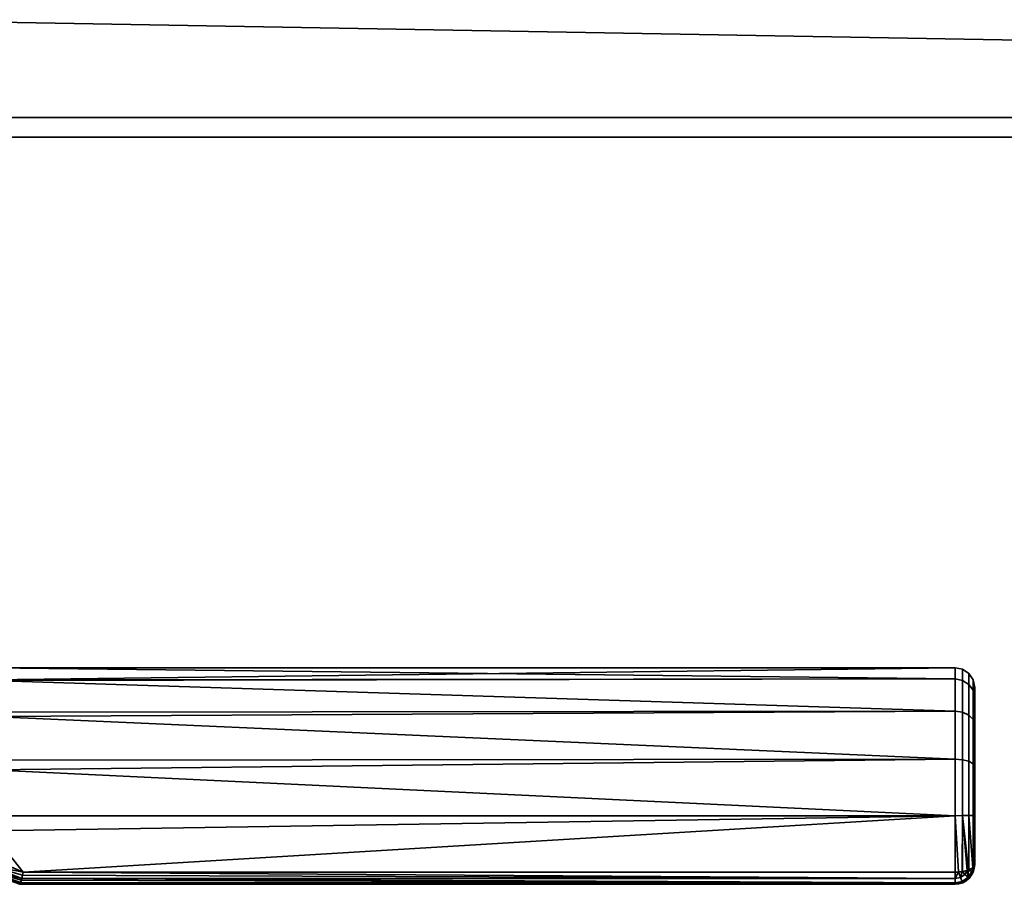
# Model space of a CAD drawing. Header units: millimetres. Extents: x -493 to 6693, y -115 to 145.
# Tile 72 of 256: x -226 to -126, y -115 to -27. Entities that reach past the tile are written whole.
import ezdxf

# ---------------------------------------------------------------- set-up
doc = ezdxf.new("R2010")
doc.units = ezdxf.units.MM
doc.layers.add('151', color=7, linetype='Continuous', true_color=0xffffff)

# ---------------------------------------------------------------- blocks, each defined once
blk = doc.blocks.new('UG_SURFACE_067')
at = {"layer": '151', "color": 252, "linetype": 'Continuous', "lineweight": 35}
for points in [[(322, -37.1), (-322, -37.1), (-322, -26), (-309, -26)], [(322, -39.1, 2030), (322, -26, 2030), (-322, -26, 2030), (-322, -39.1, 2030)], [(322, -37.1), (-309, -26), (309, -26)], [(-322, -39.1, 2), (-322, -37.1), (322, -37.1), (322, -39.1, 2)], [(-322, -39.1, 2), (322, -39.1, 2), (322, -39.1, 2030), (-322, -39.1, 2030)]]:
    blk.add_3dface(points, dxfattribs=at)
blk = doc.blocks.new('UG_SURFACE_074')
at = {"layer": '151', "color": 254, "linetype": 'Continuous', "lineweight": 35}
for points in [[(-131, -94.14, 1098.25), (-229, -94.22, 1098.27), (-229, -93, 1104)], [(-131, -93, 1104), (-229, -93, 1104), (-229, -94.22, 1109.73)], [(-229, -94.22, 1109.73), (-131, -94.14, 1109.75), (-131, -93, 1104)], [(-229, -93, 1104), (-131, -93, 1104), (-131, -94.14, 1098.25)], [(-130.23, -94.28, 1109.69), (-130.23, -93.15, 1104), (-131, -93, 1104), (-131, -94.14, 1109.75)], [(-130.23, -93.15, 1104), (-130.23, -94.28, 1098.31), (-131, -94.14, 1098.25), (-131, -93, 1104)], [(-129.59, -94.69, 1109.52), (-129.59, -93.59, 1104), (-130.23, -93.15, 1104), (-130.23, -94.28, 1109.69)], [(-129.59, -93.59, 1104), (-129.59, -94.69, 1098.48), (-130.23, -94.28, 1098.31), (-130.23, -93.15, 1104)], [(-129.15, -95.28, 1109.27), (-129.15, -94.23, 1104), (-129.59, -93.59, 1104), (-129.59, -94.69, 1109.52)], [(-129.15, -94.23, 1104), (-129.15, -95.28, 1098.73), (-129.59, -94.69, 1098.48), (-129.59, -93.59, 1104)], [(-229, -94.3, 1097.9), (-131, -94.14, 1098.25), (-131, -97.4, 1093.38)], [(-131, -94.14, 1109.75), (-229, -94.22, 1109.73), (-229, -94.3, 1110.1)], [(-229, -94.3, 1110.1), (-131, -97.4, 1114.62), (-131, -94.14, 1109.75)], [(-229, -94.3, 1097.9), (-229, -94.22, 1098.27), (-131, -94.14, 1098.25)], [(-131, -97.4, 1093.38), (-229, -97.52, 1093.47), (-229, -94.3, 1097.9)], [(-229, -94.3, 1110.1), (-229, -97.52, 1114.53), (-131, -97.4, 1114.62)], [(-130.23, -97.51, 1114.51), (-130.23, -94.28, 1109.69), (-131, -94.14, 1109.75), (-131, -97.4, 1114.62)], [(-130.23, -94.28, 1098.31), (-130.23, -97.51, 1093.49), (-131, -97.4, 1093.38), (-131, -94.14, 1098.25)], [(-129.59, -97.82, 1114.2), (-129.59, -94.69, 1109.52), (-130.23, -94.28, 1109.69), (-130.23, -97.51, 1114.51)], [(-129.59, -94.69, 1098.48), (-129.59, -97.82, 1093.8), (-130.23, -97.51, 1093.49), (-130.23, -94.28, 1098.31)], [(-129.15, -98.27, 1113.74), (-129.15, -95.28, 1109.27), (-129.59, -94.69, 1109.52), (-129.59, -97.82, 1114.2)], [(-129.15, -95.28, 1098.73), (-129.15, -98.27, 1094.26), (-129.59, -97.82, 1093.8), (-129.59, -94.69, 1098.48)], [(-129, -95.99, 1108.98), (-129, -95, 1104), (-129.15, -94.23, 1104), (-129.15, -95.28, 1109.27)], [(-129, -95, 1104), (-129, -95.99, 1099.02), (-129.15, -95.28, 1098.73), (-129.15, -94.23, 1104)], [(-129, -98.82, 1113.2), (-129, -98.82, 1094.8), (-129, -95.99, 1099.02), (-129, -95, 1104)], [(-129, -95, 1104), (-129, -95.99, 1108.98), (-129, -98.82, 1113.2)], [(-129, -98.82, 1113.2), (-129, -95.99, 1108.98), (-129.15, -95.28, 1109.27), (-129.15, -98.27, 1113.74)], [(-129, -95.99, 1099.02), (-129, -98.82, 1094.8), (-129.15, -98.27, 1094.26), (-129.15, -95.28, 1098.73)], [(-229, -97.96, 1092.85), (-131, -97.4, 1093.38), (-131, -102.28, 1090.13)], [(-131, -102.28, 1117.87), (-131, -97.4, 1114.62), (-229, -97.96, 1115.15)], [(-131, -97.4, 1114.62), (-229, -97.52, 1114.53), (-229, -97.96, 1115.15)], [(-229, -97.96, 1092.85), (-229, -97.52, 1093.47), (-131, -97.4, 1093.38)], [(-131, -102.28, 1090.13), (-229, -102.38, 1090.31), (-229, -97.96, 1092.85)], [(-229, -97.96, 1115.15), (-229, -102.38, 1117.69), (-131, -102.28, 1117.87)], [(-130.23, -102.34, 1117.72), (-130.23, -97.51, 1114.51), (-131, -97.4, 1114.62), (-131, -102.28, 1117.87)], [(-130.23, -97.51, 1093.49), (-130.23, -102.34, 1090.28), (-131, -102.28, 1090.13), (-131, -97.4, 1093.38)], [(-129.59, -102.5, 1117.32), (-129.59, -97.82, 1114.2), (-130.23, -97.51, 1114.51), (-130.23, -102.34, 1117.72)], [(-129.59, -97.82, 1093.8), (-129.59, -102.5, 1090.68), (-130.23, -102.34, 1090.28), (-130.23, -97.51, 1093.49)], [(-129.15, -102.75, 1116.72), (-129.15, -98.27, 1113.74), (-129.59, -97.82, 1114.2), (-129.59, -102.5, 1117.32)], [(-129.15, -98.27, 1094.26), (-129.15, -102.75, 1091.28), (-129.59, -102.5, 1090.68), (-129.59, -97.82, 1093.8)], [(-129, -103.04, 1116.02), (-129, -98.82, 1113.2), (-129.15, -98.27, 1113.74), (-129.15, -102.75, 1116.72)], [(-129, -98.82, 1094.8), (-129, -103.04, 1091.98), (-129.15, -102.75, 1091.28), (-129.15, -98.27, 1094.26)], [(-129, -98.82, 1113.2), (-129, -103.04, 1091.98), (-129, -98.82, 1094.8)], [(-129, -98.82, 1113.2), (-129, -103.04, 1116.02), (-129, -103.04, 1091.98)], [(-229, -103.36, 1089.73), (-131, -102.28, 1090.13), (-131, -108.03, 1089)], [(-131, -108.03, 1119), (-131, -102.28, 1117.87), (-229, -103.36, 1118.27)], [(-131, -102.28, 1117.87), (-229, -102.38, 1117.69), (-229, -103.36, 1118.27)], [(-229, -103.36, 1089.73), (-229, -102.38, 1090.31), (-131, -102.28, 1090.13)], [(-130.23, -108.02, 1118.85), (-130.23, -102.34, 1117.72), (-131, -102.28, 1117.87), (-131, -108.03, 1119)], [(-130.23, -102.34, 1090.28), (-130.23, -108.02, 1089.15), (-131, -108.03, 1089), (-131, -102.28, 1090.13)], [(-129.59, -108.02, 1118.41), (-129.59, -102.5, 1117.32), (-130.23, -102.34, 1117.72), (-130.23, -108.02, 1118.85)], [(-129.59, -102.5, 1090.68), (-129.59, -108.02, 1089.59), (-130.23, -108.02, 1089.15), (-130.23, -102.34, 1090.28)], [(-129.15, -108.02, 1117.77), (-129.15, -102.75, 1116.72), (-129.59, -102.5, 1117.32), (-129.59, -108.02, 1118.41)], [(-129.15, -102.75, 1091.28), (-129.15, -108.02, 1090.23), (-129.59, -108.02, 1089.59), (-129.59, -102.5, 1090.68)], [(-129, -108.02, 1117), (-129, -103.04, 1116.02), (-129.15, -102.75, 1116.72), (-129.15, -108.02, 1117.77)], [(-129, -103.04, 1091.98), (-129, -108.02, 1091), (-129.15, -108.02, 1090.23), (-129.15, -102.75, 1091.28)], [(-131, -108.03, 1089), (-229, -108.05, 1089.24), (-229, -103.36, 1089.73)], [(-229, -103.36, 1118.27), (-229, -108.05, 1118.76), (-131, -108.03, 1119)], [(-129, -103.04, 1116.02), (-129, -113, 1092), (-129, -108.02, 1091), (-129, -103.04, 1091.98)], [(-129, -103.04, 1116.02), (-129, -108.02, 1117), (-129, -113, 1116), (-129, -113, 1092)], [(-131, -108.03, 1119), (-229, -109.57, 1118.92), (-225.65, -113.77, 1117.85)], [(-131, -108.03, 1119), (-229, -108.05, 1118.76), (-229, -109.57, 1118.92)], [(-225.65, -113.77, 1090.15), (-229, -109.57, 1089.08), (-131, -108.03, 1089)], [(-229, -109.57, 1089.08), (-229, -108.05, 1089.24), (-131, -108.03, 1089)], [(-131, -108.03, 1089), (-131, -113.77, 1090.15), (-225.65, -113.77, 1090.15)], [(-225.65, -113.77, 1117.85), (-131, -113.77, 1117.85), (-131, -108.03, 1119)], [(-131, -108.03, 1089), (-130.23, -108.02, 1089.15), (-130.27, -113.71, 1090.29), (-130.66, -113.74, 1090.22)], [(-130.66, -113.74, 1117.78), (-130.27, -113.71, 1117.71), (-130.23, -108.02, 1118.85), (-131, -108.03, 1119)], [(-131, -108.03, 1119), (-131, -113.77, 1117.85), (-130.66, -113.74, 1117.78)], [(-130.66, -113.74, 1090.22), (-131, -113.77, 1090.15), (-131, -108.03, 1089)], [(-130.23, -108.02, 1089.15), (-130.23, -113.71, 1090.29), (-130.27, -113.71, 1090.29)], [(-130.27, -113.71, 1117.71), (-130.23, -113.71, 1117.71), (-130.23, -108.02, 1118.85)], [(-130.23, -108.02, 1089.15), (-129.62, -113.55, 1090.67), (-129.75, -113.59, 1090.59)], [(-130.23, -108.02, 1089.15), (-129.59, -108.02, 1089.59), (-129.59, -113.54, 1090.69), (-129.62, -113.55, 1090.67)], [(-130.23, -108.02, 1118.85), (-130.23, -113.71, 1117.71), (-129.75, -113.59, 1117.41)], [(-129.75, -113.59, 1117.41), (-129.62, -113.55, 1117.33), (-130.23, -108.02, 1118.85)], [(-129.62, -113.55, 1117.33), (-129.59, -113.54, 1117.31), (-129.59, -108.02, 1118.41), (-130.23, -108.02, 1118.85)], [(-129.75, -113.59, 1090.59), (-130.23, -113.71, 1090.29), (-130.23, -108.02, 1089.15)], [(-129.59, -108.02, 1089.59), (-129.15, -108.02, 1090.23), (-129.15, -113.29, 1091.29), (-129.19, -113.32, 1091.24)], [(-129.59, -108.02, 1118.41), (-129.59, -113.54, 1117.31), (-129.19, -113.32, 1116.76)], [(-129.19, -113.32, 1116.76), (-129.15, -113.29, 1116.71), (-129.15, -108.02, 1117.77), (-129.59, -108.02, 1118.41)], [(-129.19, -113.32, 1091.24), (-129.59, -113.54, 1090.69), (-129.59, -108.02, 1089.59)], [(-129, -113, 1116), (-129, -108.02, 1117), (-129.15, -108.02, 1117.77), (-129.15, -113.29, 1116.71)], [(-129, -108.02, 1091), (-129, -113, 1092), (-129.15, -113.29, 1091.29), (-129.15, -108.02, 1090.23)], [(-229, -109.57, 1118.92), (-229, -112.36, 1118.35), (-225.65, -113.77, 1117.85)], [(-225.65, -113.77, 1090.15), (-229, -112.36, 1089.65), (-229, -109.57, 1089.08)], [(-225.65, -113.77, 1117.85), (-229, -112.36, 1118.35), (-229.3, -113.06, 1117.95)], [(-229.3, -113.06, 1090.05), (-229, -112.36, 1089.65), (-225.65, -113.77, 1090.15)], [(-129.15, -113.75, 1116), (-129, -113, 1116), (-129.15, -113.29, 1116.71)], [(-129.15, -113.29, 1091.29), (-129, -113, 1092), (-129.15, -113.75, 1092)], [(-129.15, -113.75, 1092), (-129, -113, 1092), (-129, -113, 1116), (-129.15, -113.75, 1116)], [(-225.92, -114.85, 1116.72), (-229.54, -113.52, 1117.27), (-229.68, -113.66, 1116.44)], [(-229.68, -113.66, 1091.56), (-229.54, -113.52, 1090.73), (-225.92, -114.85, 1091.28)], [(-229.68, -113.66, 1091.56), (-226, -115, 1092.05), (-226, -115, 1115.95), (-229.68, -113.66, 1116.44)], [(-229.68, -113.66, 1116.44), (-225.93, -114.89, 1116.66), (-225.92, -114.85, 1116.72)], [(-229.68, -113.66, 1116.44), (-226, -115, 1116), (-225.93, -114.89, 1116.66)], [(-229.68, -113.66, 1116.44), (-226, -115, 1115.95), (-226, -115, 1116)], [(-225.92, -114.85, 1091.28), (-225.93, -114.89, 1091.34), (-229.68, -113.66, 1091.56)], [(-225.93, -114.89, 1091.34), (-226, -115, 1092), (-229.68, -113.66, 1091.56)], [(-226, -115, 1092), (-226, -115, 1092.05), (-229.68, -113.66, 1091.56)], [(-225.79, -114.42, 1117.38), (-229.3, -113.06, 1117.95), (-229.54, -113.52, 1117.27)], [(-229.54, -113.52, 1090.73), (-229.3, -113.06, 1090.05), (-225.79, -114.42, 1090.62)], [(-229.54, -113.52, 1117.27), (-225.83, -114.57, 1117.24), (-225.79, -114.42, 1117.38)], [(-229.54, -113.52, 1117.27), (-225.91, -114.83, 1116.76), (-225.83, -114.57, 1117.24)], [(-229.54, -113.52, 1117.27), (-225.92, -114.85, 1116.72), (-225.91, -114.83, 1116.76)], [(-225.79, -114.42, 1090.62), (-225.83, -114.57, 1090.76), (-229.54, -113.52, 1090.73)], [(-225.83, -114.57, 1090.76), (-225.91, -114.83, 1091.24), (-229.54, -113.52, 1090.73)], [(-225.91, -114.83, 1091.24), (-225.92, -114.85, 1091.28), (-229.54, -113.52, 1090.73)], [(-229.3, -113.06, 1117.95), (-225.65, -113.78, 1117.84), (-225.65, -113.77, 1117.85)], [(-229.3, -113.06, 1117.95), (-225.79, -114.4, 1117.39), (-225.71, -114.07, 1117.69)], [(-225.71, -114.07, 1117.69), (-225.65, -113.78, 1117.84), (-229.3, -113.06, 1117.95)], [(-229.3, -113.06, 1117.95), (-225.79, -114.42, 1117.38), (-225.79, -114.4, 1117.39)], [(-229.3, -113.06, 1090.05), (-225.65, -113.78, 1090.16), (-225.71, -114.07, 1090.31)], [(-225.65, -113.77, 1090.15), (-225.65, -113.78, 1090.16), (-229.3, -113.06, 1090.05)], [(-225.71, -114.07, 1090.31), (-225.79, -114.4, 1090.61), (-229.3, -113.06, 1090.05)], [(-225.79, -114.4, 1090.61), (-225.79, -114.42, 1090.62), (-229.3, -113.06, 1090.05)], [(-131, -114.41, 1117.41), (-225.65, -113.78, 1117.84), (-225.71, -114.07, 1117.69)], [(-225.71, -114.07, 1090.31), (-225.65, -113.78, 1090.16), (-131, -114.41, 1090.58)], [(-131, -114.41, 1117.41), (-131, -114.41, 1117.42), (-225.65, -113.77, 1117.85)], [(-225.65, -113.77, 1117.85), (-225.65, -113.78, 1117.84), (-131, -114.41, 1117.41)], [(-131, -114.41, 1117.42), (-131, -113.77, 1117.85), (-225.65, -113.77, 1117.85)], [(-131, -114.41, 1090.58), (-225.65, -113.78, 1090.16), (-225.65, -113.77, 1090.15)], [(-225.65, -113.77, 1090.15), (-131, -113.77, 1090.15), (-131, -114.41, 1090.58)], [(-131, -114.41, 1117.42), (-130.46, -114.3, 1117.42), (-130.66, -113.74, 1117.78)], [(-130.66, -113.74, 1117.78), (-131, -113.77, 1117.85), (-131, -114.41, 1117.42)], [(-131, -114.41, 1090.58), (-131, -113.77, 1090.15), (-130.66, -113.74, 1090.22)], [(-130.66, -113.74, 1090.22), (-130.46, -114.3, 1090.58), (-131, -114.41, 1090.58)], [(-130.27, -113.71, 1117.71), (-130.66, -113.74, 1117.78), (-130.46, -114.3, 1117.42)], [(-130.46, -114.3, 1090.58), (-130.66, -113.74, 1090.22), (-130.27, -113.71, 1090.29)], [(-130.46, -114.3, 1117.42), (-130, -113.99, 1117.42), (-130.27, -113.71, 1117.71)], [(-130.27, -113.71, 1090.29), (-130, -113.99, 1090.58), (-130.46, -114.3, 1090.58)], [(-130, -113.99, 1117.42), (-130.46, -114.3, 1117.42), (-130.29, -114.7, 1116.77), (-129.69, -114.3, 1116.77)], [(-129.69, -114.3, 1091.23), (-130.29, -114.7, 1091.23), (-130.46, -114.3, 1090.58), (-130, -113.99, 1090.58)], [(-130.23, -113.71, 1117.71), (-130.27, -113.71, 1117.71), (-130, -113.99, 1117.42)], [(-130, -113.99, 1090.58), (-130.27, -113.71, 1090.29), (-130.23, -113.71, 1090.29)], [(-130, -113.99, 1117.42), (-129.75, -113.59, 1117.41), (-130.23, -113.71, 1117.71)], [(-130.23, -113.71, 1090.29), (-129.75, -113.59, 1090.59), (-130, -113.99, 1090.58)], [(-129.75, -113.59, 1117.41), (-130, -113.99, 1117.42), (-129.69, -114.3, 1116.77)], [(-129.69, -114.3, 1091.23), (-130, -113.99, 1090.58), (-129.75, -113.59, 1090.59)], [(-129.69, -114.3, 1116.77), (-129.62, -113.55, 1117.33), (-129.75, -113.59, 1117.41)], [(-129.75, -113.59, 1090.59), (-129.62, -113.55, 1090.67), (-129.69, -114.3, 1091.23)], [(-129.69, -114.3, 1116.77), (-129.29, -113.69, 1116.77), (-129.62, -113.55, 1117.33)], [(-129.62, -113.55, 1090.67), (-129.29, -113.69, 1091.23), (-129.69, -114.3, 1091.23)], [(-129.29, -113.69, 1116.77), (-129.69, -114.3, 1116.77), (-129.58, -114.41, 1116), (-129.15, -113.76, 1116)], [(-129.15, -113.76, 1092), (-129.58, -114.41, 1092), (-129.69, -114.3, 1091.23), (-129.29, -113.69, 1091.23)], [(-129.59, -113.54, 1117.31), (-129.62, -113.55, 1117.33), (-129.29, -113.69, 1116.77)], [(-129.29, -113.69, 1091.23), (-129.62, -113.55, 1090.67), (-129.59, -113.54, 1090.69)], [(-129.29, -113.69, 1116.77), (-129.19, -113.32, 1116.76), (-129.59, -113.54, 1117.31)], [(-129.59, -113.54, 1090.69), (-129.19, -113.32, 1091.24), (-129.29, -113.69, 1091.23)], [(-129.58, -114.41, 1092), (-129.15, -113.76, 1092), (-129.15, -113.76, 1116), (-129.58, -114.41, 1116)], [(-129.29, -113.69, 1116.77), (-129.15, -113.75, 1116), (-129.15, -113.29, 1116.71)], [(-129.15, -113.29, 1116.71), (-129.19, -113.32, 1116.76), (-129.29, -113.69, 1116.77)], [(-129.29, -113.69, 1091.23), (-129.19, -113.32, 1091.24), (-129.15, -113.29, 1091.29)], [(-129.15, -113.29, 1091.29), (-129.15, -113.75, 1092), (-129.29, -113.69, 1091.23)], [(-129.15, -113.76, 1116), (-129.15, -113.75, 1116), (-129.29, -113.69, 1116.77)], [(-129.29, -113.69, 1091.23), (-129.15, -113.75, 1092), (-129.15, -113.76, 1092)], [(-129.15, -113.75, 1116), (-129.15, -113.76, 1116), (-129.15, -113.76, 1092), (-129.15, -113.75, 1092)], [(-225.93, -114.89, 1116.66), (-226, -115, 1116), (-131, -115, 1116)], [(-131, -115, 1092), (-226, -115, 1092), (-225.93, -114.89, 1091.34)], [(-131, -115, 1092), (-131, -115, 1116), (-226, -115, 1115.95), (-226, -115, 1092.05)], [(-131, -115, 1116), (-226, -115, 1116), (-226, -115, 1115.95)], [(-226, -115, 1092.05), (-226, -115, 1092), (-131, -115, 1092)], [(-131, -115, 1116), (-225.92, -114.85, 1116.72), (-225.93, -114.89, 1116.66)], [(-225.93, -114.89, 1091.34), (-225.92, -114.85, 1091.28), (-131, -115, 1092)], [(-225.91, -114.83, 1116.76), (-225.92, -114.85, 1116.72), (-131, -115, 1116)], [(-131, -115, 1092), (-225.92, -114.85, 1091.28), (-225.91, -114.83, 1091.24)], [(-225.83, -114.57, 1117.24), (-225.91, -114.83, 1116.76), (-131, -114.85, 1116.76)], [(-131, -114.85, 1091.23), (-225.91, -114.83, 1091.24), (-225.83, -114.57, 1090.76)], [(-131, -115, 1116), (-131, -114.85, 1116.76), (-225.91, -114.83, 1116.76)], [(-131, -114.85, 1091.23), (-131, -114.85, 1091.24), (-225.91, -114.83, 1091.24)], [(-225.91, -114.83, 1091.24), (-131, -114.85, 1091.24), (-131, -115, 1092)], [(-131, -114.85, 1116.76), (-225.79, -114.42, 1117.38), (-225.83, -114.57, 1117.24)], [(-225.83, -114.57, 1090.76), (-225.79, -114.42, 1090.62), (-131, -114.85, 1091.23)], [(-225.71, -114.07, 1117.69), (-225.79, -114.4, 1117.39), (-131, -114.41, 1117.41)], [(-131, -114.41, 1090.58), (-225.79, -114.4, 1090.61), (-225.71, -114.07, 1090.31)], [(-131, -114.85, 1116.76), (-131, -114.85, 1116.77), (-225.79, -114.4, 1117.39)], [(-225.79, -114.4, 1117.39), (-225.79, -114.42, 1117.38), (-131, -114.85, 1116.76)], [(-131, -114.85, 1116.77), (-131, -114.41, 1117.41), (-225.79, -114.4, 1117.39)], [(-131, -114.85, 1091.23), (-225.79, -114.42, 1090.62), (-225.79, -114.4, 1090.61)], [(-225.79, -114.4, 1090.61), (-131, -114.41, 1090.59), (-131, -114.85, 1091.23)], [(-131, -114.41, 1090.58), (-131, -114.41, 1090.59), (-225.79, -114.4, 1090.61)], [(-130.46, -114.3, 1117.42), (-131, -114.41, 1117.42), (-131, -114.41, 1117.41)], [(-131, -114.41, 1117.41), (-131, -114.85, 1116.77), (-130.29, -114.7, 1116.77), (-130.46, -114.3, 1117.42)], [(-130.46, -114.3, 1090.58), (-130.29, -114.7, 1091.23), (-131, -114.85, 1091.23), (-131, -114.41, 1090.59)], [(-131, -114.41, 1090.59), (-131, -114.41, 1090.58), (-130.46, -114.3, 1090.58)], [(-130.29, -114.7, 1116.77), (-131, -114.85, 1116.76), (-131, -115, 1116), (-130.23, -114.85, 1116)], [(-130.29, -114.7, 1116.77), (-131, -114.85, 1116.77), (-131, -114.85, 1116.76)], [(-130.23, -114.85, 1092), (-131, -115, 1092), (-131, -114.85, 1091.24), (-130.29, -114.7, 1091.23)], [(-131, -114.85, 1091.24), (-131, -114.85, 1091.23), (-130.29, -114.7, 1091.23)], [(-130.23, -114.85, 1092), (-130.23, -114.85, 1116), (-131, -115, 1116), (-131, -115, 1092)], [(-129.69, -114.3, 1116.77), (-130.29, -114.7, 1116.77), (-130.23, -114.85, 1116), (-129.59, -114.41, 1116)], [(-129.59, -114.41, 1092), (-130.23, -114.85, 1092), (-130.29, -114.7, 1091.23), (-129.69, -114.3, 1091.23)], [(-130.23, -114.85, 1116), (-130.23, -114.85, 1116), (-130.29, -114.7, 1116.77)], [(-130.29, -114.7, 1091.23), (-130.23, -114.85, 1092), (-130.23, -114.85, 1092)], [(-130.23, -114.85, 1092), (-129.59, -114.41, 1092), (-129.59, -114.41, 1116), (-130.23, -114.85, 1116)], [(-129.59, -114.41, 1116), (-129.58, -114.41, 1116), (-129.69, -114.3, 1116.77)], [(-129.69, -114.3, 1091.23), (-129.58, -114.41, 1092), (-129.59, -114.41, 1092)], [(-129.58, -114.41, 1116), (-129.59, -114.41, 1116), (-129.59, -114.41, 1092), (-129.58, -114.41, 1092)]]:
    blk.add_3dface(points, dxfattribs=at)

msp = doc.modelspace()

# ---------------------------------------------------------------- linework, layer by layer
at = {"layer": '151', "color": 253, "linetype": 'Continuous', "lineweight": -3}
for p, q in [((-322, -37.1), (322, -37.1)), ((322, -39.1, 2030), (-322, -39.1, 2030)), ((322, -39.1, 2), (-322, -39.1, 2)), ((-129, -113, 1116), (-129, -113, 1092)), ((-225.65, -113.77, 1117.85), (-131, -113.77, 1117.85)), ((-131, -113.77, 1090.15), (-225.65, -113.77, 1090.15)), ((-226, -115, 1092), (-131, -115, 1092)), ((-131, -115, 1116), (-226, -115, 1116)), ((-226, -115, 1092.05), (-226, -115, 1115.95)), ((-131, -115, 1092), (-131, -115, 1116))]:
    msp.add_line(p, q, dxfattribs=at)
at = {"layer": '151', "color": 253, "linetype": 'Continuous', "lineweight": -3, "extrusion": (-1, 0, 0)}
msp.add_arc((108, 1104, 131), 15, 67.3801, 292.6199, dxfattribs=at)
at = {"layer": '151', "color": 253, "linetype": 'Continuous', "lineweight": -3, "extrusion": (1, 0, 0)}
for centre, radius, start, end in [((-108, 1104, -129), 13, 247.3801, 112.6199), ((-113, 1116, -131), 2, 112.6199, 180), ((-113, 1092, -131), 2, 180, 247.3801)]:
    msp.add_arc(centre, radius, start, end, dxfattribs=at)
at = {"layer": '151', "color": 253, "linetype": 'Continuous', "lineweight": -3, "extrusion": (0, -0.923077, 0.384615)}
msp.add_arc((-131, 964.54, 524.31), 2, 270, 0, dxfattribs=at)
at = {"layer": '151', "color": 253, "linetype": 'Continuous', "lineweight": -3}
msp.add_arc((-131, -113, 1116), 2, 270, 0, dxfattribs=at)
at = {"layer": '151', "color": 253, "linetype": 'Continuous', "lineweight": -3, "extrusion": (0, 0, -1)}
msp.add_arc((131, -113, -1092), 2, 180, 270, dxfattribs=at)
at = {"layer": '151', "color": 253, "linetype": 'Continuous', "lineweight": -3, "extrusion": (0, -0.923077, -0.384615)}
msp.add_arc((-131, 1073.62, -324.92), 2, 0, 90, dxfattribs=at)
at = {"layer": '151', "color": 253, "linetype": 'Continuous', "lineweight": -3, "extrusion": (0.387206, 0.921993, 0)}
for start_param, end_param in [(5.007398, 5.10718), (1.176005, 1.275787)]:
    msp.add_ellipse((-239.38, -108, 1104), major_axis=(35.72, -15), ratio=0.387206, start_param=start_param, end_param=end_param, dxfattribs=at)
at = {"layer": '151', "color": 253, "linetype": 'Continuous', "lineweight": -3}
for points in [[(-226, -115, 1092), (-225.94, -115, 1091.2), (-225.79, -114.48, 1090.45), (-225.65, -113.77, 1090.15)], [(-225.65, -113.77, 1117.85), (-225.79, -114.48, 1117.55), (-225.94, -115, 1116.8), (-226, -115, 1116)], [(-226, -115, 1092.05), (-226, -115, 1092.03), (-226, -115, 1092.02), (-226, -115, 1092)], [(-226, -115, 1116), (-226, -115, 1115.98), (-226, -115, 1115.97), (-226, -115, 1115.95)]]:
    msp.add_open_spline(points, degree=3, dxfattribs=at)

# ---------------------------------------------------------------- block references
for name in ['UG_SURFACE_067', 'UG_SURFACE_074']:
    msp.add_blockref(name, (0, 0), dxfattribs=at)

doc.saveas('drawing.dxf')
